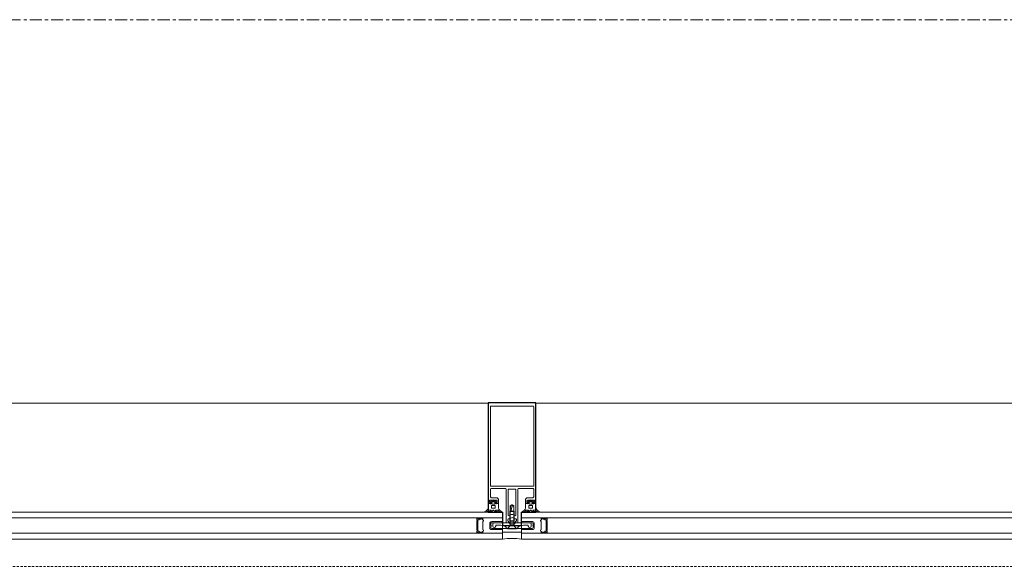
# Model space of a CAD drawing. Header units: millimetres. Extents: x -2286 to 43533, y -13832 to 14981.
# Tile 69 of 77: x 16310 to 17337, y 5556 to 6126. Entities that reach past the tile are written whole.
import ezdxf

# ---------------------------------------------------------------- set-up
doc = ezdxf.new("R2010")
doc.units = ezdxf.units.MM
for name, pattern in [('IMPORT-GEN3', [6.25, 4.75, -1.5]), ('Oś', [22.225, 12.7, -3.175, 3.175, -3.175]), ('Ponad', [3.9688, 2.3813, -1.5875])]:
    doc.linetypes.add(name, pattern=pattern)
for name, color, linetype, lineweight in [('A-DETL-GENF', 92, 'Continuous', 18), ('A-FLOR-OVHD', 1, 'Ponad', 18), ('A-GLAZ-CURT', 52, 'Continuous', 18), ('A-GLAZ-CWMG', 51, 'Continuous', 18), ('G-IMPT', 8, 'Continuous', 18), ('S-GRID', 1, 'Continuous', 18)]:
    doc.layers.add(name, color=color, linetype=linetype, lineweight=lineweight)

# ---------------------------------------------------------------- blocks, each defined once
blk = doc.blocks.new('Aluprof szyba Ug_1_0 - Aluprof szyba Ug_1_0-1499964-4_piętro II PT - projektowany')
at = {"layer": 'A-GLAZ-CURT'}
for p, q in [((717.5, 14), (-717.5, 14)), ((717.5, -14), (717.5, 14)), ((-717.5, 8), (717.5, 8)), ((-717.5, -8), (717.5, -8)), ((-717.5, -14), (717.5, -14))]:
    blk.add_line(p, q, dxfattribs=at)
at = {"layer": 'G-IMPT'}
for p, q in [((706.5, 3), (717, 3)), ((717, -3), (706.5, -3)), ((702.5, -18.5), (702.5, -22.7)), ((705.4, -16), (703.8, -16)), ((706, -18.5), (706, -20.5)), ((709.5, -18), (706.5, -18)), ((710, -20.5), (710, -18.5)), ((712.2, -16), (710.6, -16)), ((713.5, -22.7), (713.5, -18.5)), ((702.8, -23), (704.7, -23)), ((705, -24.6), (705.8, -25.7)), ((706, -25.8), (706.4, -25.8)), ((706.5, -21), (709.5, -21)), ((706.5, -22.7), (706.5, -24.7)), ((709.3, -22.5), (706.7, -22.5)), ((709.5, -24.7), (709.5, -22.7)), ((709.6, -25.8), (710, -25.8)), ((710.2, -25.7), (711, -24.6)), ((711.3, -23), (713.2, -23))]:
    blk.add_line(p, q, dxfattribs=at)
at = {"layer": 'G-IMPT', "flags": 128}
for points in [[(690.8, 7.6), (690.8, 7.2), (690.8, 6.8), (690.8, 6.4), (690.8, 6)], [(690.9, 4.7), (690.9, 4.6), (690.8, 4.6), (690.8, 4.5), (690.8, 4.4)], [(690.8, 4.4), (690.8, 2.2), (690.8, 0), (690.8, -2.2), (690.8, -4.4)], [(690.9, 5.8), (690.9, 5.8), (690.9, 5.8), (691, 5.7), (691, 5.7)], [(691, 5.7), (691.1, 5.5), (691.2, 5.2), (691.1, 4.9), (690.9, 4.7)], [(691, 8), (691, 7.9), (691, 7.9), (691, 7.8), (691, 7.8)], [(696.8, 8), (695.4, 8), (693.9, 8), (692.4, 8), (691, 8)], [(691, 7.8), (691.2, 7.7), (691.4, 7.7), (691.6, 7.7), (691.9, 7.7)], [(691.9, 7.7), (691.6, 7.7), (691.4, 7.7), (691.2, 7.7), (691, 7.8)], [(691.8, -5.4), (691.8, -2.7), (691.8, 0), (691.8, 2.7), (691.8, 5.4)], [(691.9, 7.7), (693.1, 7.7), (694.3, 7.7), (695.6, 7.7), (696.8, 7.7)], [(692, 6.9), (691.9, 7.1), (691.9, 7.3), (691.9, 7.5), (691.9, 7.7)], [(692.3, 6.9), (692.2, 6.9), (692.1, 6.9), (692, 6.9), (692, 6.9)], [(692.4, 7.6), (692.3, 7.6), (692.2, 7.5), (692.2, 7.4), (692.2, 7.3)], [(692.2, 7.3), (692.3, 7.3), (692.3, 7.3), (692.3, 7.2), (692.3, 7.1)], [(692.3, 7.1), (692.3, 7.1), (692.3, 7), (692.3, 6.9), (692.3, 6.9)], [(692.3, 5.9), (692.5, 5.9), (692.7, 5.9), (692.8, 5.9), (693, 5.9)], [(696.8, 7.6), (695.7, 7.6), (694.6, 7.6), (693.5, 7.6), (692.4, 7.6)], [(693, 5.9), (693.1, 5.9), (693.2, 6), (693.3, 6.1), (693.3, 6.2)], [(693.3, 6.2), (693.3, 6.3), (693.4, 6.4), (693.4, 6.5), (693.5, 6.6)], [(693.5, 6.6), (694.3, 6.7), (695.2, 6.8), (696, 6.9), (696.9, 7)], [(717.5, 3.5), (717.5, 4), (717.5, 8), (696.8, 8), (696.8, 7.7), (697, 7.7), (697.1, 7.6), (697.2, 7.4), (697.2, 7.2), (697.2, 7.1), (697.1, 7), (697, 6.9), (696.9, 6.9), (696.9, 6.9), (696.9, 6.9), (696.8, 6.8), (696.8, 6.8), (696.8, 6.7), (696.7, 6.7), (696.7, 6.6), (696.7, 6.6), (696.7, 6.5), (696.7, 6.5), (696.7, 6.4), (696.7, 6.4), (696.7, 6.3), (696.7, 6.3), (696.8, 6.2), (696.8, 6.2), (696.8, 6.2), (696.9, 6.1), (696.9, 6.1), (697, 6), (697.7, 5.7), (697.8, 5.5), (697.8, 5.4), (697.8, 5), (697.8, 5), (697.8, 4.9), (697.7, 4.8), (697.6, 4.7), (697.6, 4.7), (697.5, 4.7), (697.5, 4.7), (697.5, 4.7), (697.5, 4.7), (697.3, 4.6), (697.3, 4.6), (697.3, 4.6), (697.3, 4.6), (697.3, 4.6), (697.3, 4.6), (697.3, 4.6), (697.2, 4.5), (697.2, 4.5), (697.2, 4.5), (697.2, 4.5), (697.2, 4.5), (697.2, 4.4), (697.2, 4.4), (697.2, 0), (697.2, -4.4), (697.2, -4.4), (697.2, -4.5), (697.2, -4.5), (697.2, -4.5), (697.2, -4.5), (697.2, -4.5), (697.3, -4.6), (697.3, -4.6), (697.3, -4.6), (697.3, -4.6), (697.3, -4.6), (697.3, -4.6), (697.3, -4.6), (697.3, -4.6), (697.4, -4.6), (697.4, -4.6), (697.4, -4.6), (697.4, -4.6), (697.4, -4.6), (697.5, -4.7), (697.5, -4.7), (697.5, -4.7), (697.5, -4.7), (697.5, -4.7), (697.5, -4.7), (697.6, -4.7), (697.6, -4.7), (697.7, -4.8), (697.8, -4.9), (697.8, -5), (697.8, -5.5), (697.7, -5.7), (697.6, -5.7), (697, -6), (696.9, -6.1), (696.9, -6.1), (696.8, -6.2), (696.8, -6.2), (696.8, -6.2), (696.7, -6.3), (696.7, -6.3), (696.7, -6.4), (696.7, -6.4), (696.7, -6.5), (696.7, -6.5), (696.7, -6.6), (696.7, -6.6), (696.7, -6.7), (696.8, -6.7), (696.8, -6.8), (696.8, -6.8), (696.9, -6.9), (696.9, -6.9), (696.9, -6.9), (697, -6.9), (697, -6.9), (697.1, -7), (697.2, -7.1), (697.2, -7.2), (697.2, -7.4), (697.1, -7.6), (697, -7.7), (696.8, -7.7), (696.8, -8), (717.5, -8), (717.5, -4), (717.5, -3.5)], [(696.8, 7.7), (696.8, 7.8), (696.8, 7.9), (696.8, 7.9), (696.8, 8)], [(705.6, 0.1), (705.6, 0.2), (705.5, 2)], [(690.8, -4.4), (690.8, -4.5), (690.8, -4.6), (690.9, -4.6), (690.9, -4.7)], [(690.8, -6), (690.8, -6.4), (690.8, -6.8), (690.8, -7.2), (690.8, -7.6)], [(690.9, -4.7), (691.1, -4.9), (691.2, -5.2), (691.1, -5.5), (691, -5.7)], [(691, -5.7), (691, -5.7), (690.9, -5.8), (690.9, -5.8), (690.9, -5.8)], [(691.9, -7.7), (691.6, -7.7), (691.4, -7.7), (691.2, -7.7), (691, -7.7)], [(691, -7.7), (691, -7.8), (691, -7.9), (691, -7.9), (691, -8)], [(691, -7.7), (691.2, -7.7), (691.4, -7.7), (691.6, -7.7), (691.9, -7.7)], [(691, -8), (692.4, -8), (693.9, -8), (695.4, -8), (696.8, -8)], [(691.9, -7.7), (691.9, -7.5), (691.9, -7.3), (691.9, -7.1), (692, -6.9)], [(696.8, -7.7), (695.6, -7.7), (694.3, -7.7), (693.1, -7.7), (691.9, -7.7)], [(692, -6.9), (692, -6.9), (692.1, -6.9), (692.2, -6.9), (692.3, -6.9)], [(692.3, -7.1), (692.3, -7.2), (692.3, -7.3), (692.3, -7.3), (692.2, -7.3)], [(692.2, -7.3), (692.2, -7.4), (692.2, -7.5), (692.3, -7.6), (692.4, -7.6)], [(693, -5.9), (692.8, -5.9), (692.7, -5.9), (692.5, -5.9), (692.3, -5.9)], [(692.3, -6.9), (692.3, -6.9), (692.3, -7), (692.3, -7.1), (692.3, -7.1)], [(692.4, -7.6), (693.5, -7.6), (694.6, -7.6), (695.7, -7.6), (696.8, -7.6)], [(693.3, -6.2), (693.3, -6.1), (693.2, -6), (693.1, -5.9), (693, -5.9)], [(693.5, -6.6), (693.4, -6.5), (693.4, -6.4), (693.3, -6.3), (693.3, -6.2)], [(696.9, -7), (696, -6.9), (695.2, -6.8), (694.3, -6.7), (693.5, -6.6)], [(696.8, -8), (696.8, -7.9), (696.8, -7.8), (696.8, -7.8), (696.8, -7.7)], [(705.5, -2), (705.5, -0.4), (705.6, -0.1)], [(705.5, -23), (705.5, -24.2), (705.1, -24.3)], [(710.8, -24.3), (710.5, -24.2), (710.5, -23)]]:
    blk.add_lwpolyline(points, dxfattribs=at)
for points in [[(704.3, -2.2), (704.3, 2.2)], [(706.3, 4.2), (717.3, 4.2)], [(717.3, -4.2), (706.3, -4.2)]]:
    blk.add_lwpolyline(points, close=True, dxfattribs=at)
at = {"layer": 'G-IMPT'}
for centre, radius, start, end in [((691, 7.6), 0.151, 90.296, 179.704), ((691.1, 6), 0.3, 180, 221.2327), ((692.3, 5.4), 0.5, 90, 180), ((696.8, 7.3), 0.3, 277.2234, 89.9745), ((706.3, 2.2), 2, 90, 180), ((706.3, 2.2), 2, 90, 180), ((706.5, 2), 1, 90, 180), ((705.7, 0.4), 0.2, 180, 225), ((705.5, 0), 0.2, 315, 45), ((717, 3.5), 0.5, 270, 0), ((717.3, 4), 0.2, 0, 90), ((717.3, 4), 0.2, 360, 90), ((691.1, -6), 0.3, 138.7673, 180), ((691, -7.6), 0.151, 180.296, 269.704), ((692.3, -5.4), 0.5, 180, 270), ((696.8, -7.3), 0.3, 270.0255, 82.7766), ((706.3, -2.2), 2, 180, 270), ((706.3, -2.2), 2, 180, 270), ((705.7, -0.4), 0.2, 135, 180), ((706.5, -2), 1, 180, 270), ((717, -3.5), 0.5, 0, 90), ((717.3, -4), 0.2, 270, 0), ((717.3, -4), 0.2, 270, 0), ((699.4, -14.4), 0.401, 74.5462, 240.6543), ((698.1, -19), 4.42, 7.3451, 75.9551), ((698.8, -20.2), 6.24, 46.7817, 83.2497), ((703.8, -15), 1, 221.498, 269.891), ((703.8, -14.3), 0.3, 89.891, 269.891), ((703.4, -19.6), 5.59, 43.2152, 86.7025), ((703.4, -17.8), 3.24, 45.9581, 83.0951), ((705.4, -15.7), 0.3, 269.4976, 45.9581), ((706.5, -18.5), 0.5, 90, 180), ((706.5, -20.5), 0.5, 180, 270), ((708, -15.5), 0.5, 209.5294, 274.8894), ((708, -15.5), 0.5, 265.1106, 330.4706), ((712.6, -19.6), 5.59, 93.2975, 136.7848), ((709.5, -18.5), 0.5, 0, 90), ((709.5, -20.5), 0.5, 270, 0), ((710.6, -15.7), 0.3, 134.0419, 270.5024), ((712.6, -17.8), 3.24, 96.9049, 134.0419), ((712.2, -14.3), 0.3, 270.109, 90.109), ((712.2, -15), 1, 270.109, 318.502), ((717.2, -20.2), 6.24, 96.7503, 133.2183), ((717.9, -19), 4.42, 104.0449, 172.6549), ((716.6, -14.4), 0.401, 299.3457, 105.4538), ((702.8, -22.7), 0.3, 180, 270), ((704.7, -22.7), 0.3, 270, 330), ((705.2, -23), 0.3, 0, 150), ((705.2, -24.5), 0.2, 105, 215), ((706, -25.5), 0.3, 215, 270), ((706.4, -25.5), 0.3, 270, 296.888), ((706.7, -22.7), 0.2, 90, 180), ((706.7, -24.7), 0.2, 180, 284.4775), ((708, -28.4), 3, 61.3165, 118.6835), ((708, -29.3), 4.64, 74.3781, 105.6219), ((709.3, -24.7), 0.2, 255.5225, 0), ((709.3, -22.7), 0.2, 0, 90), ((709.6, -25.5), 0.3, 243.112, 270), ((710, -25.5), 0.3, 270, 325), ((710.8, -23), 0.3, 30, 180), ((710.8, -24.5), 0.2, 325, 75), ((711.3, -22.7), 0.3, 210, 270), ((713.2, -22.7), 0.3, 270, 360)]:
    blk.add_arc(centre, radius, start, end, dxfattribs=at)
blk = doc.blocks.new('Prostokątny szpros - Rygiel Aluprof MB-SR50N EFEKT Ug_1_0-1440549-4_piętro II PT - projektowany')
at = {"layer": 'A-GLAZ-CWMG'}
blk.add_line((16848.3, 5726.2), (18253.3, 5726.2), dxfattribs=at)
blk = doc.blocks.new('Aluprof szyba Ug_1_0 - Aluprof szyba Ug_1_0-1499960-4_piętro II PT - projektowany')
at = {"layer": 'A-GLAZ-CURT'}
for p, q in [((730, 14), (-730, 14)), ((-730, 14), (-730, -14)), ((-730, 8), (730, 8)), ((-730, -8), (730, -8)), ((-730, -14), (730, -14))]:
    blk.add_line(p, q, dxfattribs=at)
at = {"layer": 'G-IMPT'}
for p, q in [((-719, 3), (-729.5, 3)), ((-729.5, -3), (-719, -3)), ((-726, -22.7), (-726, -18.5)), ((-724.7, -16), (-723.1, -16)), ((-722.5, -20.5), (-722.5, -18.5)), ((-722, -18), (-719, -18)), ((-718.5, -18.5), (-718.5, -20.5)), ((-717.9, -16), (-716.3, -16)), ((-715, -18.5), (-715, -22.7)), ((-723.8, -23), (-725.7, -23)), ((-722.7, -25.7), (-723.5, -24.6)), ((-722.1, -25.8), (-722.5, -25.8)), ((-719, -21), (-722, -21)), ((-722, -24.7), (-722, -22.7)), ((-721.8, -22.5), (-719.2, -22.5)), ((-719, -22.7), (-719, -24.7)), ((-718.5, -25.8), (-718.9, -25.8)), ((-717.5, -24.6), (-718.3, -25.7)), ((-715.3, -23), (-717.2, -23))]:
    blk.add_line(p, q, dxfattribs=at)
at = {"layer": 'G-IMPT', "flags": 128}
for points in [[(-730, 3.5), (-730, 4), (-730, 8), (-709.3, 8), (-709.3, 7.7), (-709.5, 7.7), (-709.6, 7.6), (-709.7, 7.4), (-709.7, 7.2), (-709.7, 7.1), (-709.5, 7), (-709.5, 6.9), (-709.4, 6.9), (-709.4, 6.9), (-709.4, 6.9), (-709.3, 6.8), (-709.3, 6.8), (-709.3, 6.7), (-709.2, 6.7), (-709.2, 6.6), (-709.2, 6.6), (-709.2, 6.5), (-709.2, 6.5), (-709.2, 6.4), (-709.2, 6.4), (-709.2, 6.3), (-709.2, 6.3), (-709.3, 6.2), (-709.3, 6.2), (-709.3, 6.2), (-709.4, 6.1), (-709.4, 6.1), (-709.5, 6), (-710.2, 5.7), (-710.3, 5.5), (-710.3, 5.4), (-710.3, 5), (-710.3, 5), (-710.3, 4.9), (-710.2, 4.8), (-710.1, 4.7), (-710, 4.7), (-710, 4.7), (-710, 4.7), (-710, 4.7), (-710, 4.7), (-709.8, 4.6), (-709.8, 4.6), (-709.8, 4.6), (-709.8, 4.6), (-709.8, 4.6), (-709.8, 4.6), (-709.7, 4.6), (-709.7, 4.5), (-709.7, 4.5), (-709.7, 4.5), (-709.7, 4.5), (-709.7, 4.5), (-709.7, 4.4), (-709.7, 4.4), (-709.7, 0), (-709.7, -4.4), (-709.7, -4.4), (-709.7, -4.5), (-709.7, -4.5), (-709.7, -4.5), (-709.7, -4.5), (-709.7, -4.5), (-709.7, -4.6), (-709.8, -4.6), (-709.8, -4.6), (-709.8, -4.6), (-709.8, -4.6), (-709.8, -4.6), (-709.8, -4.6), (-709.8, -4.6), (-709.9, -4.6), (-709.9, -4.6), (-709.9, -4.6), (-709.9, -4.6), (-709.9, -4.6), (-709.9, -4.7), (-710, -4.7), (-710, -4.7), (-710, -4.7), (-710, -4.7), (-710, -4.7), (-710, -4.7), (-710.1, -4.7), (-710.2, -4.8), (-710.3, -4.9), (-710.3, -5), (-710.3, -5.5), (-710.2, -5.7), (-710.1, -5.7), (-709.5, -6), (-709.4, -6.1), (-709.4, -6.1), (-709.3, -6.2), (-709.3, -6.2), (-709.3, -6.2), (-709.2, -6.3), (-709.2, -6.3), (-709.2, -6.4), (-709.2, -6.4), (-709.2, -6.5), (-709.2, -6.5), (-709.2, -6.6), (-709.2, -6.6), (-709.2, -6.7), (-709.3, -6.7), (-709.3, -6.8), (-709.3, -6.8), (-709.4, -6.9), (-709.4, -6.9), (-709.4, -6.9), (-709.5, -6.9), (-709.5, -6.9), (-709.6, -7), (-709.7, -7.1), (-709.7, -7.2), (-709.7, -7.4), (-709.6, -7.6), (-709.5, -7.7), (-709.3, -7.7), (-709.3, -8), (-730, -8), (-730, -4), (-730, -3.5)], [(-718.1, 0.1), (-718.1, 0.2), (-718, 2)], [(-706, 6.6), (-706.8, 6.7), (-707.7, 6.8), (-708.5, 6.9), (-709.4, 7)], [(-709.3, 8), (-707.8, 8), (-706.4, 8), (-704.9, 8), (-703.5, 8)], [(-709.3, 7.7), (-709.3, 7.8), (-709.3, 7.8), (-709.3, 7.9), (-709.3, 8)], [(-704.4, 7.7), (-705.6, 7.7), (-706.8, 7.7), (-708.1, 7.7), (-709.3, 7.7)], [(-709.3, 7.6), (-708.2, 7.6), (-707.1, 7.6), (-706, 7.6), (-704.8, 7.6)], [(-705.8, 6.2), (-705.8, 6.3), (-705.9, 6.4), (-705.9, 6.5), (-706, 6.6)], [(-705.5, 5.9), (-705.6, 5.9), (-705.7, 6), (-705.8, 6.1), (-705.8, 6.2)], [(-704.8, 5.9), (-705, 5.9), (-705.2, 5.9), (-705.3, 5.9), (-705.5, 5.9)], [(-704.8, 7.6), (-704.8, 7.6), (-704.7, 7.5), (-704.7, 7.4), (-704.7, 7.3)], [(-704.7, 7.3), (-704.8, 7.3), (-704.8, 7.3), (-704.8, 7.2), (-704.8, 7.1)], [(-704.8, 7.1), (-704.8, 7.1), (-704.8, 7), (-704.8, 6.9), (-704.7, 6.9)], [(-704.7, 6.9), (-704.7, 6.9), (-704.6, 6.9), (-704.5, 6.9), (-704.5, 6.9)], [(-704.5, 6.9), (-704.4, 7.1), (-704.4, 7.3), (-704.4, 7.5), (-704.4, 7.7)], [(-703.5, 7.7), (-703.7, 7.7), (-703.9, 7.7), (-704.1, 7.7), (-704.4, 7.7)], [(-704.4, 7.7), (-704.1, 7.7), (-703.9, 7.7), (-703.7, 7.7), (-703.5, 7.7)], [(-704.3, -5.4), (-704.3, -2.7), (-704.3, 0), (-704.3, 2.7), (-704.3, 5.4)], [(-703.5, 5.7), (-703.6, 5.5), (-703.7, 5.2), (-703.6, 4.9), (-703.4, 4.7)], [(-703.4, 5.8), (-703.4, 5.8), (-703.4, 5.8), (-703.5, 5.7), (-703.5, 5.7)], [(-703.5, 8), (-703.5, 7.9), (-703.5, 7.9), (-703.5, 7.8), (-703.5, 7.7)], [(-703.4, 4.7), (-703.4, 4.6), (-703.3, 4.6), (-703.3, 4.5), (-703.3, 4.4)], [(-703.3, 7.6), (-703.3, 7.2), (-703.3, 6.8), (-703.3, 6.4), (-703.3, 6)], [(-703.3, 4.4), (-703.3, 2.2), (-703.3, 0), (-703.3, -2.2), (-703.3, -4.4)], [(-718, -2), (-718, -0.4), (-718.1, -0.1)], [(-709.4, -7), (-708.5, -6.9), (-707.7, -6.8), (-706.8, -6.7), (-706, -6.6)], [(-704.8, -7.6), (-706, -7.6), (-707.1, -7.6), (-708.2, -7.6), (-709.3, -7.6)], [(-709.3, -7.7), (-708.1, -7.7), (-706.8, -7.7), (-705.6, -7.7), (-704.4, -7.7)], [(-709.3, -8), (-709.3, -7.9), (-709.3, -7.8), (-709.3, -7.8), (-709.3, -7.7)], [(-703.5, -8), (-704.9, -8), (-706.4, -8), (-707.8, -8), (-709.3, -8)], [(-706, -6.6), (-705.9, -6.5), (-705.9, -6.4), (-705.8, -6.3), (-705.8, -6.2)], [(-705.8, -6.2), (-705.8, -6.1), (-705.7, -6), (-705.6, -5.9), (-705.5, -5.9)], [(-705.5, -5.9), (-705.3, -5.9), (-705.2, -5.9), (-705, -5.9), (-704.8, -5.9)], [(-704.7, -6.9), (-704.8, -6.9), (-704.8, -7), (-704.8, -7.1), (-704.8, -7.1)], [(-704.8, -7.1), (-704.8, -7.2), (-704.8, -7.3), (-704.8, -7.3), (-704.7, -7.3)], [(-704.7, -7.3), (-704.7, -7.4), (-704.7, -7.5), (-704.8, -7.6), (-704.8, -7.6)], [(-704.5, -6.9), (-704.5, -6.9), (-704.6, -6.9), (-704.7, -6.9), (-704.7, -6.9)], [(-704.4, -7.7), (-704.4, -7.5), (-704.4, -7.3), (-704.4, -7.1), (-704.5, -6.9)], [(-704.4, -7.7), (-704.1, -7.7), (-703.9, -7.7), (-703.7, -7.7), (-703.5, -7.8)], [(-703.5, -7.8), (-703.7, -7.7), (-703.9, -7.7), (-704.1, -7.7), (-704.4, -7.7)], [(-703.4, -4.7), (-703.6, -4.9), (-703.7, -5.2), (-703.6, -5.5), (-703.5, -5.7)], [(-703.5, -5.7), (-703.5, -5.7), (-703.4, -5.8), (-703.4, -5.8), (-703.4, -5.8)], [(-703.3, -4.4), (-703.3, -4.5), (-703.3, -4.6), (-703.4, -4.6), (-703.4, -4.7)], [(-703.5, -7.8), (-703.5, -7.8), (-703.5, -7.9), (-703.5, -7.9), (-703.5, -8)], [(-703.3, -6), (-703.3, -6.4), (-703.3, -6.8), (-703.3, -7.2), (-703.3, -7.6)], [(-723.3, -24.3), (-723, -24.2), (-723, -23)], [(-718, -23), (-718, -24.2), (-717.6, -24.3)]]:
    blk.add_lwpolyline(points, dxfattribs=at)
for points in [[(-718.8, 4.2), (-729.8, 4.2)], [(-716.8, -2.2), (-716.8, 2.2)], [(-729.8, -4.2), (-718.8, -4.2)]]:
    blk.add_lwpolyline(points, close=True, dxfattribs=at)
at = {"layer": 'G-IMPT'}
for centre, radius, start, end in [((-729.8, 4), 0.2, 90, 180), ((-729.8, 4), 0.2, 90, 180), ((-729.5, 3.5), 0.5, 180, 270), ((-719, 2), 1, 0, 90), ((-718.8, 2.2), 2, 360, 90), ((-718.8, 2.2), 2, 360, 90), ((-718, 0), 0.2, 135, 225), ((-718.2, 0.4), 0.2, 315, 0), ((-709.3, 7.3), 0.3, 90.0255, 262.7766), ((-704.8, 5.4), 0.5, 0, 90), ((-703.5, 7.6), 0.151, 0.296, 89.704), ((-703.6, 6), 0.3, 318.7673, 0), ((-729.5, -3.5), 0.5, 90, 180), ((-729.8, -4), 0.2, 180, 270), ((-729.8, -4), 0.2, 180, 270), ((-719, -2), 1, 270, 0), ((-718.8, -2.2), 2, 270, 0), ((-718.8, -2.2), 2, 270, 0), ((-718.2, -0.4), 0.2, 0, 45), ((-709.3, -7.3), 0.3, 97.2234, 269.9745), ((-704.8, -5.4), 0.5, 270, 360), ((-703.6, -6), 0.3, 360, 41.2327), ((-703.5, -7.6), 0.151, 270.296, 359.704), ((-729.1, -14.4), 0.401, 74.5462, 240.6543), ((-730.4, -19), 4.42, 7.3451, 75.9551), ((-729.7, -20.2), 6.24, 46.7817, 83.2497), ((-724.7, -15), 1, 221.498, 269.891), ((-724.7, -14.3), 0.3, 89.891, 269.891), ((-725, -19.6), 5.59, 43.2152, 86.7025), ((-725.1, -17.8), 3.24, 45.9581, 83.0951), ((-723.1, -15.7), 0.3, 269.4976, 45.9581), ((-722, -18.5), 0.5, 90, 180), ((-722, -20.5), 0.5, 180, 270), ((-720.5, -15.5), 0.5, 209.5294, 274.8894), ((-720.5, -15.5), 0.5, 265.1106, 330.4706), ((-715.9, -19.6), 5.59, 93.2975, 136.7848), ((-719, -18.5), 0.5, 0, 90), ((-719, -20.5), 0.5, 270, 360), ((-717.9, -15.7), 0.3, 134.0419, 270.5024), ((-715.9, -17.8), 3.24, 96.9049, 134.0419), ((-716.3, -14.3), 0.3, 270.109, 90.109), ((-716.3, -15), 1, 270.109, 318.502), ((-711.3, -20.2), 6.24, 96.7503, 133.2183), ((-710.6, -19), 4.42, 104.0449, 172.6549), ((-711.9, -14.4), 0.401, 299.3457, 105.4538), ((-725.7, -22.7), 0.3, 180, 270), ((-723.8, -22.7), 0.3, 270, 330), ((-723.3, -23), 0.3, 0, 150), ((-723.3, -24.5), 0.2, 105, 215), ((-722.5, -25.5), 0.3, 215, 270), ((-722.1, -25.5), 0.3, 270, 296.888), ((-721.8, -22.7), 0.2, 90, 180), ((-721.8, -24.7), 0.2, 180, 284.4775), ((-720.5, -28.4), 3, 61.3165, 118.6835), ((-720.5, -29.3), 4.64, 74.3781, 105.6219), ((-719.2, -22.7), 0.2, 0, 90), ((-719.2, -24.7), 0.2, 255.5225, 360), ((-718.9, -25.5), 0.3, 243.112, 270), ((-718.5, -25.5), 0.3, 270, 325), ((-717.7, -23), 0.3, 30, 180), ((-717.7, -24.5), 0.2, 325, 75), ((-717.2, -22.7), 0.3, 210, 270), ((-715.3, -22.7), 0.3, 270, 0)]:
    blk.add_arc(centre, radius, start, end, dxfattribs=at)
blk = doc.blocks.new('Prostokątny szpros - Rygiel Aluprof MB-SR50N EFEKT Ug_1_0-1440551-4_piętro II PT - projektowany')
at = {"layer": 'A-GLAZ-CWMG'}
blk.add_line((15368.3, 5726.2), (16798.3, 5726.2), dxfattribs=at)
blk = doc.blocks.new('Prostokątny szpros - Słup 105 mm-1305217-4_piętro II PT - projektowany')
at = {"layer": 'A-DETL-GENF'}
for p, q in [((-25, 23.3), (-25, 127.5)), ((24.5, 128), (-24.5, 128)), ((-22.6, 41.5), (-22.6, 124)), ((22.1, 124.5), (-22.1, 124.5)), ((22.6, 41.5), (22.6, 124)), ((25, 23.3), (25, 127.5)), ((-22.6, 38), (-22.1, 38.5)), ((-22.6, 30), (-22.6, 38)), ((-22.1, 41), (22.1, 41)), ((-22.1, 38.5), (-6.5, 38.5)), ((-6.5, 38.5), (-6, 38)), ((-6, 38), (-6, 3.3)), ((-3.5, 38), (-4, 37.5)), ((-4, 37.5), (-4, 10.6)), ((3.5, 38), (-3.5, 38)), ((4, 37.5), (3.5, 38)), ((4, 10.6), (4, 37.5)), ((6, 38), (6.5, 38.5)), ((6, 3.3), (6, 38)), ((6.5, 38.5), (22.1, 38.5)), ((22.1, 38.5), (22.6, 38)), ((22.6, 38), (22.6, 30)), ((-25, 23.3), (-24.7, 23)), ((-24.7, 23), (-22.5, 23)), ((-23.5, 26), (-23, 26.5)), ((-23.5, 24), (-23.5, 26)), ((-22, 24), (-23.5, 24)), ((-23, 26.5), (-19.7, 26.5)), ((-21.6, 29), (-22.6, 30)), ((-22.5, 23), (-22, 23.5)), ((-22, 23.5), (-22, 24)), ((-15.5, 29), (-21.6, 29)), ((-19.7, 26.5), (-19.5, 26.7)), ((-19.5, 26.7), (-19.2, 26.5)), ((-19.2, 26.5), (-16, 26.5)), ((-15.5, 24), (-17, 24)), ((-17, 24), (-17, 23.5)), ((-17, 23.5), (-16.5, 23)), ((-16.5, 23), (-14.3, 23)), ((-16, 26.5), (-15.5, 26)), ((-14, 27.5), (-15.5, 29)), ((-15.5, 26), (-15.5, 24)), ((-14.3, 23), (-14, 23.3)), ((-14, 23.3), (-14, 27.5)), ((15.5, 29), (14, 27.5)), ((14, 27.5), (14, 23.3)), ((14, 23.3), (14.3, 23)), ((14.3, 23), (16.5, 23)), ((21.6, 29), (15.5, 29)), ((15.5, 26), (16, 26.5)), ((15.5, 24), (15.5, 26)), ((17, 24), (15.5, 24)), ((16, 26.5), (19.3, 26.5)), ((16.5, 23), (17, 23.5)), ((17, 23.5), (17, 24)), ((19.3, 26.5), (19.5, 26.7)), ((19.5, 26.7), (19.8, 26.5)), ((19.8, 26.5), (23, 26.5)), ((22.6, 30), (21.6, 29)), ((23.5, 24), (22, 24)), ((22, 24), (22, 23.5)), ((22, 23.5), (22.5, 23)), ((22.5, 23), (24.7, 23)), ((23, 26.5), (23.5, 26)), ((23.5, 26), (23.5, 24)), ((24.7, 23), (25, 23.3)), ((-4, 10.6), (-3.2, 10.2)), ((-3.2, 10.2), (-0.8, 11.6)), ((-0.8, 11.6), (0.8, 11.6)), ((0.8, 11.6), (3.3, 10.2)), ((3.3, 10.2), (4, 10.6)), ((-6, 3.3), (-5.7, 3)), ((-5.7, 3), (-4, 3)), ((-4.5, 6.5), (-4, 7)), ((-4.5, 4.5), (-4.5, 6.5)), ((-3.5, 4.5), (-4.5, 4.5)), ((-4, 7), (-2.8, 7)), ((-4, 3), (-3.5, 3.5)), ((-3.5, 3.5), (-3.5, 4.5)), ((-2.8, 7), (0, 8.6)), ((0, 8.6), (2.8, 7)), ((2.8, 7), (4, 7)), ((4.5, 4.5), (3.5, 4.5)), ((3.5, 4.5), (3.5, 3.5)), ((3.5, 3.5), (4, 3)), ((4, 7), (4.5, 6.5)), ((4, 3), (5.7, 3)), ((4.5, 6.5), (4.5, 4.5)), ((5.7, 3), (6, 3.3))]:
    blk.add_line(p, q, dxfattribs=at)
for centre, start, end in [((-24.5, 127.5), 90, 180), ((-22.1, 124), 90, 180), ((22.1, 124), 0, 90), ((24.5, 127.5), 0, 90), ((-22.1, 41.5), 180, 270), ((22.1, 41.5), 270, 0)]:
    blk.add_arc(centre, 0.5, start, end, dxfattribs=at)
at = {"layer": 'G-IMPT'}
for p, q in [((-0.2, 21.5), (-0.5, 21)), ((1.2, 15.1), (-0.3, 20.1)), ((-20, -0.5), (-20, 1.5)), ((20, 1.5), (20, -0.5)), ((-10, -14), (-10, -7)), ((1.9, -0.3), (-1.9, -0.3)), ((10, -14), (10, -7))]:
    blk.add_line(p, q, dxfattribs=at)
at = {"layer": 'G-IMPT', "flags": 128}
for points in [[(4.6, -3), (4.6, -3.5), (-4.6, -3.5), (-4.6, -3), (4.6, -3), (1.9, -0.3), (1.9, 4.5), (1.9, 13.5), (1.9, 15.1), (1.9, 20.5), (0.2, 21.5), (-0.2, 21.5), (-1.9, 20.5), (-1.9, 15.1), (1.9, 15.1), (2.4, 14.6), (2.4, 13.5), (2.4, 5), (-2.4, 5), (-2.4, 13.5), (-2.4, 14.6), (2.4, 14.6)], [(-2.4, 14.6), (-1.9, 15.1), (-1.9, 13.5), (-1.9, 4.5), (1.9, 4.5), (2.4, 5)], [(-18.5, 3), (-3.6, 3), (-3.4, 3.1), (-3.3, 3.4), (-3.1, 3.5), (-3, 3.5), (-2.8, 3.3), (-2.8, 2), (-2.3, 1.5), (-1.9, 1.5), (1.9, 1.5), (2.3, 1.5), (2.8, 2), (2.8, 3.3), (3, 3.5), (3.1, 3.5), (3.3, 3.4), (3.4, 3.1), (3.6, 3), (18.5, 3)], [(17, -0.5), (17, 0), (16.7, 0.3), (12.2, 0.3), (11.8, 0.3), (6.8, -0.9), (6, -1.9), (6, -2.5), (5.5, -3), (0.5, -3), (0.3, -2.9), (0.2, -2.8), (-0.2, -2.8), (-0.3, -2.9), (-0.5, -3), (-5.5, -3), (-6, -2.5), (-6, -1.9), (-6.8, -0.9), (-11.8, 0.3), (-12.2, 0.3), (-16.7, 0.3), (-17, 0), (-17, -0.5)], [(-4.6, -3), (-1.9, -0.3), (-1.9, 4.5), (-2.4, 5)]]:
    blk.add_lwpolyline(points, dxfattribs=at)
at = {"layer": 'G-IMPT', "linetype": 'IMPORT-GEN3', "flags": 128}
blk.add_lwpolyline([(-0.2, 21.5), (1.7, 20.4), (1.7, 15.1)], dxfattribs=at)
at = {"layer": 'G-IMPT', "flags": 128}
for points in [[(-10, 3), (10, 3), (10, -3), (-10, -3)], [(-10, -3), (10, -3), (10, -7), (-10, -7)]]:
    blk.add_lwpolyline(points, close=True, dxfattribs=at)
at = {"layer": 'G-IMPT'}
for centre, radius, start, end in [((-1.2, 22.2), 1.83, 247.4798, 294.8131), ((1, 20.7), 1.46, 170, 204.7886), ((-18.5, 1.5), 1.5, 90, 180), ((18.5, 1.5), 1.5, 360, 90), ((-18.5, -0.5), 1.5, 180, 0), ((18.5, -0.5), 1.5, 180, 0), ((0, -113.7), 100.2, 84.2752, 95.7248)]:
    blk.add_arc(centre, radius, start, end, dxfattribs=at)
blk = doc.blocks.new('Prostokątny szpros - Słup Aluprof MB-SR50N EFEKT Ug_1_0-1499961-4_piętro II PT - projektowany')
at = {"layer": 'A-GLAZ-CWMG', "lineweight": 25}
for p, q in [((-24.996044, 14), (-24.996044, 128)), ((-24.996044, 128), (25.003956, 128)), ((25.003956, 128), (25.003956, 14)), ((-9.99, 14), (-24.996044, 14)), ((-9.99, 0), (-9.99, 14)), ((25.003956, 14), (10.01, 14)), ((10.01, 14), (10.01, 0)), ((10.01, 0), (-9.99, 0))]:
    blk.add_line(p, q, dxfattribs=at)

msp = doc.modelspace()

# ---------------------------------------------------------------- linework, layer by layer
at = {"layer": 'A-FLOR-OVHD'}
msp.add_line((18333.3, 5556.2), (13833.3, 5556.2), dxfattribs=at)
at = {"layer": 'S-GRID', "linetype": 'Oś'}
msp.add_line((29623.7, 6126.2), (-1686.2, 6126.2), dxfattribs=at)

# ---------------------------------------------------------------- block references
at = {"layer": 'A-GLAZ-CURT', "rotation": 180}
for name, p in [('Aluprof szyba Ug_1_0 - Aluprof szyba Ug_1_0-1499960-4_piętro II PT - projektowany', (16083.3, 5598.7)), ('Aluprof szyba Ug_1_0 - Aluprof szyba Ug_1_0-1499964-4_piętro II PT - projektowany', (17550.8, 5598.7))]:
    msp.add_blockref(name, p, dxfattribs=at)
at = {"layer": 'A-GLAZ-CWMG'}
for name in ['Prostokątny szpros - Rygiel Aluprof MB-SR50N EFEKT Ug_1_0-1440551-4_piętro II PT - projektowany', 'Prostokątny szpros - Rygiel Aluprof MB-SR50N EFEKT Ug_1_0-1440549-4_piętro II PT - projektowany']:
    msp.add_blockref(name, (0, 0), dxfattribs=at)
at = {"layer": 'A-GLAZ-CWMG', "extrusion": (0, 0, -1)}
for name in ['Prostokątny szpros - Słup 105 mm-1305217-4_piętro II PT - projektowany', 'Prostokątny szpros - Słup Aluprof MB-SR50N EFEKT Ug_1_0-1499961-4_piętro II PT - projektowany']:
    msp.add_blockref(name, (-16823.3, 5598.7), dxfattribs=at)

doc.saveas('drawing.dxf')
